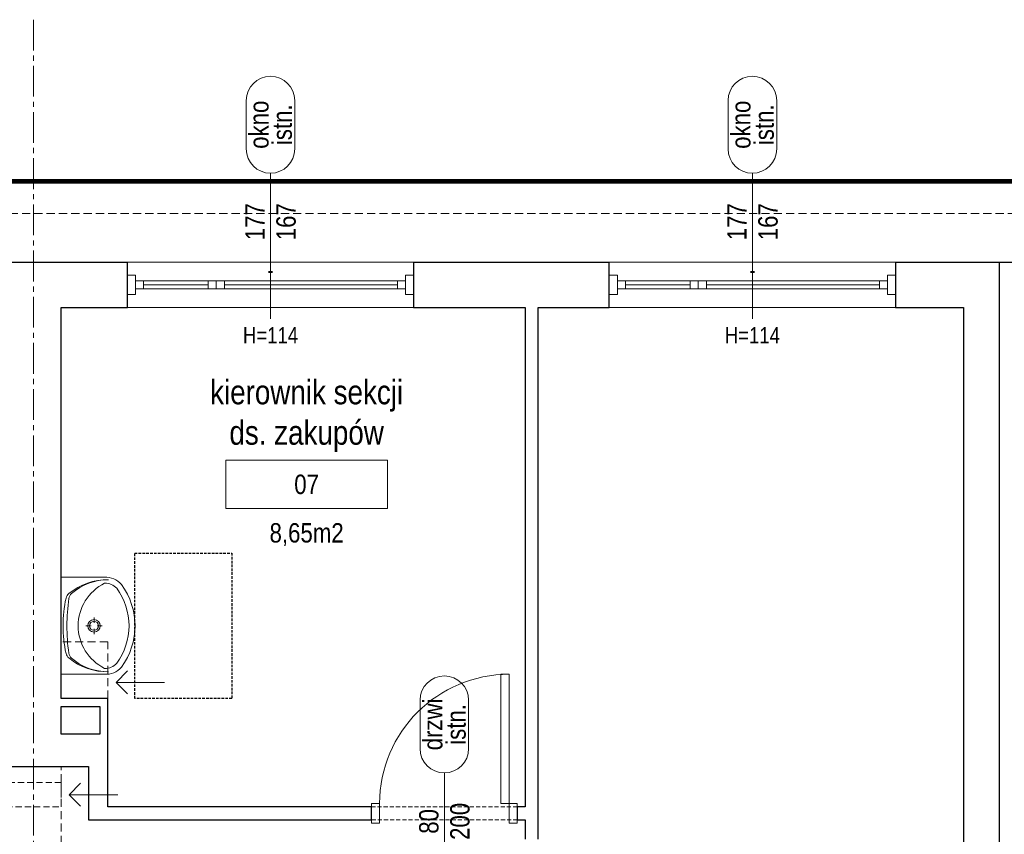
# Model space of a CAD drawing. Header units: millimetres. Extents: x -53179 to 121817, y -123620 to 254214.
# Tile 11 of 256: x 11814 to 17902, y -90620 to -85580. Entities that reach past the tile are written whole.
import ezdxf
from ezdxf.enums import TextEntityAlignment as Align

# ---------------------------------------------------------------- set-up
doc = ezdxf.new("R2010")
doc.units = ezdxf.units.MM
for name, pattern in [('xref_ACAD-LSN_dyspozytornia_PW_rzuty_12$0$CENTER2', [28.575, 19.05, -3.175, 3.175, -3.175]), ('xref_ACAD-LSN_dyspozytornia_PW_rzuty_12$0$DASHED', [19.05, 12.7, -6.35]), ('xref_ACAD-LSN_dyspozytornia_PW_rzuty_12$0$HIDDEN2', [4.7625, 3.175, -1.5875])]:
    doc.linetypes.add(name, pattern=pattern)
for name, color, linetype, lineweight in [('xref', 8, 'Continuous', 13), ('xref_ACAD-LSN_dyspozytornia_PW_rzuty_12$0$A drzwi płytowe', 8, 'Continuous', 9), ('xref_ACAD-LSN_dyspozytornia_PW_rzuty_12$0$A opis pom', 8, 'Continuous', 9), ('xref_ACAD-LSN_dyspozytornia_PW_rzuty_12$0$A opis pom pow', 8, 'Continuous', 9), ('xref_ACAD-LSN_dyspozytornia_PW_rzuty_12$0$A opis stolarka', 8, 'Continuous', 9), ('xref_ACAD-LSN_dyspozytornia_PW_rzuty_12$0$A opis stolarka NWD typ', 8, 'Continuous', 9), ('xref_ACAD-LSN_dyspozytornia_PW_rzuty_12$0$A opis stolarka NWD wyposażenie', 8, 'Continuous', 9), ('xref_ACAD-LSN_dyspozytornia_PW_rzuty_12$0$A opis technologia', 8, 'Continuous', 13), ('xref_ACAD-LSN_dyspozytornia_PW_rzuty_12$0$A widok wyżej', 8, 'xref_ACAD-LSN_dyspozytornia_PW_rzuty_12$0$DASHED', 9), ('xref_ACAD-LSN_dyspozytornia_PW_rzuty_12$0$A wyposazenie sanitarne', 8, 'Continuous', 9), ('xref_ACAD-LSN_dyspozytornia_PW_rzuty_12$0$A zakres', 8, 'Continuous', 13), ('xref_ACAD-LSN_dyspozytornia_PW_rzuty_12$0$A-Glaz', 8, 'Continuous', 9), ('xref_ACAD-LSN_dyspozytornia_PW_rzuty_12$0$A-Wall', 8, 'Continuous', 25), ('xref_ACAD-LSN_dyspozytornia_PW_rzuty_12$0$IS kanaly wentylacyjne', 8, 'xref_ACAD-LSN_dyspozytornia_PW_rzuty_12$0$DASHED', 9), ('xref_ACAD-LSN_dyspozytornia_PW_rzuty_12$0$IS wentylacja kratki istniejace', 8, 'Continuous', 9), ('xref_ACAD-LSN_dyspozytornia_PW_rzuty_12$0$S-Grid-Iden', 8, 'xref_ACAD-LSN_dyspozytornia_PW_rzuty_12$0$CENTER2', 9)]:
    doc.layers.add(name, color=color, linetype=linetype, lineweight=lineweight)
doc.layers.add('xref_ACAD-LSN_dyspozytornia_PW_rzuty_12$0$A opis ppoż drzwi', color=8, linetype='Continuous', lineweight=13, transparency=0.25)
doc.layers.add('xref_ACAD-LSN_dyspozytornia_PW_rzuty_12$0$A opis ppoż okna', color=8, linetype='Continuous', lineweight=13, transparency=0.25)
doc.styles.add('xref_ACAD-LSN_dyspozytornia_PW_rzuty_12$0$STYL ASA', font='ARIALN.TTF')

# ---------------------------------------------------------------- blocks, each defined once
blk = doc.blocks.new('xref_ACAD-LSN_dyspozytornia_PW_rzuty_12$0$umywalka 60x45')
at = {"color": 0, "lineweight": -2, "ltscale": 0.15}
for p, q in [((-30, 0), (30, 0)), ((-30, 0), (-30, -26.7)), ((9.45, 0), (-9.45, 0)), ((30, 0), (30, -26.7)), ((-0.01, -15.32), (-0.01, -18.52)), ((-1.86, -20.37), (-5.07, -20.37)), ((-0.01, -22.22), (-0.01, -25.42)), ((5.04, -20.37), (1.84, -20.37))]:
    blk.add_line(p, q, dxfattribs=at)
at = {"ltscale": 0.15}
blk.add_lwpolyline([(-26.31, -26.95, 0.236063), (-23.21, -34.38, 0.329715), (23.21, -34.38, 0.236063), (26.31, -26.95, 0.623035)], format="xyb", close=True, dxfattribs=at)
blk.add_lwpolyline([(-30, -26.7, 0.239105), (-25.52, -37.28, 0.331406), (25.52, -37.28, 0.239105), (30, -26.7)], format="xyb", dxfattribs=at)
at = {"color": 0, "lineweight": -2, "ltscale": 0.15}
for radius in [3.89, 2.78]:
    blk.add_circle((-0.01, -20.37), radius, dxfattribs=at)
for centre, radius, start, end in [((9.28, -28.68), 37.74, 140.66478, 180.90725), ((-16.21, -9.73), 5, 97.83045, 138.52449), ((-16.04, -7.93), 5, 102.69402, 140.66478), ((-0.64, -76.32), 75.1, 89.48972, 102.69402), ((0.57, -131.79), 128.2, 90.24498, 97.83045), ((0.57, -76.32), 75.1, 77.22851, 90.43281), ((-0.72, -131.79), 128.2, 82.09208, 89.67755), ((16.23, -9.76), 5, 41.39803, 82.09208), ((16.06, -7.95), 5, 39.25775, 77.22851), ((-9.28, -28.67), 37.74, 359.01528, 39.25775), ((5.44, -28.88), 33.9, 138.52449, 180.67671), ((-5.45, -28.87), 33.9, 359.24582, 41.39804)]:
    blk.add_arc(centre, radius, start, end, dxfattribs=at)
at = {"layer": 'Defpoints', "linetype": 'xref_ACAD-LSN_dyspozytornia_PW_rzuty_12$0$HIDDEN2', "ltscale": 0.5}
blk.add_lwpolyline([(-45, -45.56), (45, -45.56), (45, -105.56), (-45, -105.56)], close=True, dxfattribs=at)
blk = doc.blocks.new('xref_ACAD-LSN_dyspozytornia_PW_rzuty_12$0$blok do okna')
for points in [[(28.5, 2.5), (33.5, 2.5), (33.5, -2.5), (28.5, -2.5)], [(33.5, 2.5), (38.5, 2.5), (38.5, -2.5), (33.5, -2.5)]]:
    blk.add_lwpolyline(points, close=True)
for points in [[(-78.5, 0), (28.5, 0)], [(38.5, 0), (78.5, 0)]]:
    blk.add_lwpolyline(points)
blk = doc.blocks.new('xref_ACAD-LSN_dyspozytornia_PW_rzuty_12$0$wtag_UP')
at = {"transparency": 33554687, "elevation": 0}
for points in [[(0, 30), (0, -30)], [(0, -30), (0, -60)]]:
    blk.add_lwpolyline(points, dxfattribs=at)
at = {"layer": 'xref_ACAD-LSN_dyspozytornia_PW_rzuty_12$0$A opis stolarka NWD typ', "transparency": 33554687, "elevation": 0}
blk.add_lwpolyline([(15, 75, 1), (-15, 75), (-15, 45, 1), (15, 45)], format="xyb", close=True, dxfattribs=at)
at = {"ltscale": 0.1, "transparency": 33554687, "style": 'xref_ACAD-LSN_dyspozytornia_PW_rzuty_12$0$STYL ASA'}
blk.add_attdef('WINDOWS:SZEROKOŚĆ', text='', height=12, rotation=90, dxfattribs=at).set_placement((0, 0), align=Align.BOTTOM_CENTER)
blk.add_attdef('WINDOWS:WYSOKOŚĆ', text='', height=12, rotation=90, dxfattribs=at).set_placement((3.6, 0), align=Align.TOP_CENTER)
blk.add_attdef('WINDOWS:PARAPET', text='', height=10, dxfattribs=at).set_placement((0, -70.22, 0), align=Align.MIDDLE_CENTER)
at = {"layer": 'xref_ACAD-LSN_dyspozytornia_PW_rzuty_12$0$A opis ppoż okna', "ltscale": 0.1, "transparency": 33554687, "style": 'xref_ACAD-LSN_dyspozytornia_PW_rzuty_12$0$STYL ASA'}
blk.add_attdef('WINDOWS:PPOŻ', text='', height=10, dxfattribs=at).set_placement((0, -30, 0), align=Align.MIDDLE_CENTER)
at = {"layer": 'xref_ACAD-LSN_dyspozytornia_PW_rzuty_12$0$A opis stolarka NWD typ', "ltscale": 0.1, "transparency": 33554687, "style": 'xref_ACAD-LSN_dyspozytornia_PW_rzuty_12$0$STYL ASA'}
blk.add_attdef('WINDOWS:PODTYP', text='', height=12, rotation=90, dxfattribs=at).set_placement((1.2, 60), align=Align.TOP_CENTER)
blk.add_attdef('WINDOWS:TYP', text='', height=12, rotation=90, dxfattribs=at).set_placement((2.4, 60), align=Align.BOTTOM_CENTER)
blk = doc.blocks.new('xref_ACAD-LSN_dyspozytornia_PW_rzuty_12$0$środek')
blk.add_line((0, 0), (0, -10))
blk = doc.blocks.new('xref_ACAD-LSN_dyspozytornia_PW_rzuty_12$0$ddtag_UP')
at = {"transparency": 33554687}
blk.add_lwpolyline([(0, 30), (0, -30)], dxfattribs=at)
at = {"layer": 'xref_ACAD-LSN_dyspozytornia_PW_rzuty_12$0$A opis stolarka NWD typ', "transparency": 33554687}
blk.add_lwpolyline([(-15, 75, -1), (15, 75), (15, 45, -1), (-15, 45)], format="xyb", close=True, dxfattribs=at)
at = {"ltscale": 0.1, "transparency": 33554687, "style": 'xref_ACAD-LSN_dyspozytornia_PW_rzuty_12$0$STYL ASA'}
blk.add_attdef('DOORS:SZEROKOŚĆ', text='', height=12, rotation=90, dxfattribs=at).set_placement((0, 0, 0), align=Align.BOTTOM_CENTER)
blk.add_attdef('DOORS:WYSOKOŚĆ', text='', height=12, rotation=90, dxfattribs=at).set_placement((3.6, 0, 0), align=Align.TOP_CENTER)
blk.add_attdef('DOORS:AKUSTYKA', text='', height=10, dxfattribs=at).set_placement((0, -49), align=Align.MIDDLE_CENTER)
at = {"layer": 'xref_ACAD-LSN_dyspozytornia_PW_rzuty_12$0$A opis ppoż drzwi', "ltscale": 0.1, "transparency": 33554687, "style": 'xref_ACAD-LSN_dyspozytornia_PW_rzuty_12$0$STYL ASA'}
blk.add_attdef('DOORS:PPOŻ', text='', height=10, dxfattribs=at).set_placement((0, -36), align=Align.MIDDLE_CENTER)
at = {"layer": 'xref_ACAD-LSN_dyspozytornia_PW_rzuty_12$0$A opis stolarka NWD typ', "ltscale": 0.1, "transparency": 33554687, "style": 'xref_ACAD-LSN_dyspozytornia_PW_rzuty_12$0$STYL ASA'}
blk.add_attdef('DOORS:PODTYP', text='', height=12, rotation=90, dxfattribs=at).set_placement((1.2, 60, 0), align=Align.TOP_CENTER)
blk.add_attdef('DOORS:TYP', text='', height=12, rotation=90, dxfattribs=at).set_placement((2.4, 60, 0), align=Align.BOTTOM_CENTER)
at = {"layer": 'xref_ACAD-LSN_dyspozytornia_PW_rzuty_12$0$A opis stolarka NWD wyposażenie', "ltscale": 0.1, "transparency": 33554687, "style": 'xref_ACAD-LSN_dyspozytornia_PW_rzuty_12$0$STYL ASA'}
blk.add_attdef('DOORS:WYPOSAŻENIE', text='', height=10, dxfattribs=at).set_placement((0, -22), align=Align.MIDDLE_CENTER)
blk = doc.blocks.new('xref_ACAD-LSN_dyspozytornia_PW_rzuty_12$0$tag wn')
blk.add_lwpolyline([(-25, -7.5), (25, -7.5), (25, 7.5), (-25, 7.5)], close=True)
at = {"style": 'xref_ACAD-LSN_dyspozytornia_PW_rzuty_12$0$STYL ASA'}
blk.add_attdef('ROOM:NO', text='', height=6, dxfattribs=at).set_placement((0, 0), align=Align.MIDDLE_CENTER)
at = {"layer": 'xref_ACAD-LSN_dyspozytornia_PW_rzuty_12$0$A opis pom pow', "style": 'xref_ACAD-LSN_dyspozytornia_PW_rzuty_12$0$STYL ASA'}
blk.add_attdef('ROOM:AREA', text='', height=6, dxfattribs=at).set_placement((0, -15), align=Align.MIDDLE_CENTER)
blk = doc.blocks.new('xref_ACAD-LSN_dyspozytornia_PW_rzuty_12')
at = {"layer": 'xref_ACAD-LSN_dyspozytornia_PW_rzuty_12$0$A drzwi płytowe', "linetype": 'Continuous', "lineweight": 9}
blk.add_lwpolyline([(68945.68, 81646.22), (68940.68, 81646.22), (68940.68, 81726.22), (68945.68, 81726.22)], close=True, dxfattribs=at)
at = {"layer": 'xref_ACAD-LSN_dyspozytornia_PW_rzuty_12$0$A drzwi płytowe', "linetype": 'Continuous', "lineweight": 9, "ltscale": 0.2}
for points in [[(68865.68, 81634.22), (68860.68, 81634.22), (68860.68, 81646.22), (68865.68, 81646.22)], [(68945.68, 81634.22), (68950.68, 81634.22), (68950.68, 81646.22), (68945.68, 81646.22)]]:
    blk.add_lwpolyline(points, close=True, dxfattribs=at)
at = {"layer": 'xref_ACAD-LSN_dyspozytornia_PW_rzuty_12$0$A drzwi płytowe', "linetype": 'Continuous', "lineweight": 9, "ltscale": 0.2, "extrusion": (0, 0, -1)}
blk.add_arc((-68945.68, 81646.22), 80, 0, 90, dxfattribs=at)
at = {"layer": 'xref_ACAD-LSN_dyspozytornia_PW_rzuty_12$0$A widok wyżej', "linetype": 'xref_ACAD-LSN_dyspozytornia_PW_rzuty_12$0$DASHED', "lineweight": 9, "ltscale": 0.2}
for p, q in [((68886.68, 81981.22), (68709.68, 81981.22)), ((69184.68, 81981.22), (69007.68, 81981.22)), ((68709.68, 81953.22), (68886.68, 81953.22)), ((69007.68, 81953.22), (69184.68, 81953.22)), ((68950.68, 81644.22), (68860.68, 81644.22)), ((68860.68, 81636.22), (68950.68, 81636.22))]:
    blk.add_line(p, q, dxfattribs=at)
at = {"layer": 'xref_ACAD-LSN_dyspozytornia_PW_rzuty_12$0$A widok wyżej', "ltscale": 0.4}
for points in [[(65352.68, 82011.22), (72855.68, 82011.22)], [(68697.68, 81711.22), (68697.68, 81746.22), (68668.68, 81746.22)], [(68668.68, 81522.22), (68668.68, 81669.22)]]:
    blk.add_lwpolyline(points, dxfattribs=at)
at = {"layer": 'xref_ACAD-LSN_dyspozytornia_PW_rzuty_12$0$A zakres', "linetype": 'xref_ACAD-LSN_dyspozytornia_PW_rzuty_12$0$DASHED', "const_width": 3}
blk.add_lwpolyline([(67446.18, 82031.22), (67446.18, 80639.22), (72869.68, 80639.22), (72869.68, 82031.22)], close=True, dxfattribs=at)
at = {"layer": 'xref_ACAD-LSN_dyspozytornia_PW_rzuty_12$0$A-Glaz', "linetype": 'Continuous', "lineweight": 9}
for p, q in [((68886.68, 81981.22), (68709.68, 81981.22)), ((69184.68, 81981.22), (69007.68, 81981.22)), ((68719.68, 81964.72), (68719.68, 81969.72)), ((68876.68, 81964.72), (68876.68, 81969.72)), ((69017.68, 81964.72), (69017.68, 81969.72)), ((69174.68, 81964.72), (69174.68, 81969.72)), ((68886.68, 81953.22), (68709.68, 81953.22)), ((69184.68, 81953.22), (69007.68, 81953.22))]:
    blk.add_line(p, q, dxfattribs=at)
for points in [[(68714.68, 81973.22), (68709.68, 81973.22), (68709.68, 81961.22), (68714.68, 81961.22)], [(68881.68, 81964.72), (68881.68, 81969.72), (68714.68, 81969.72), (68714.68, 81964.72)], [(68881.68, 81973.22), (68886.68, 81973.22), (68886.68, 81961.22), (68881.68, 81961.22)], [(69012.68, 81973.22), (69007.68, 81973.22), (69007.68, 81961.22), (69012.68, 81961.22)], [(69179.68, 81964.72), (69179.68, 81969.72), (69012.68, 81969.72), (69012.68, 81964.72)], [(69179.68, 81973.22), (69184.68, 81973.22), (69184.68, 81961.22), (69179.68, 81961.22)]]:
    blk.add_lwpolyline(points, close=True, dxfattribs=at)
at = {"layer": 'xref_ACAD-LSN_dyspozytornia_PW_rzuty_12$0$A-Wall', "linetype": 'Continuous', "lineweight": 25}
for p, q in [((68588.68, 81981.22), (68709.68, 81981.22)), ((68709.68, 81953.22), (68709.68, 81981.22)), ((68886.68, 81981.22), (69007.68, 81981.22)), ((68886.68, 81981.22), (68886.68, 81953.22)), ((69007.68, 81953.22), (69007.68, 81981.22)), ((69184.68, 81981.22), (69345.68, 81981.22)), ((69184.68, 81981.22), (69184.68, 81953.22)), ((68668.68, 81953.22), (68709.68, 81953.22)), ((68668.68, 81711.22), (68668.68, 81953.22)), ((68886.68, 81953.22), (68955.68, 81953.22)), ((68955.68, 81953.22), (68955.68, 81644.22)), ((68963.68, 81953.22), (69007.68, 81953.22)), ((68963.68, 81624.22), (68963.68, 81953.22)), ((69184.68, 81953.22), (69226.68, 81953.22)), ((69226.68, 81953.22), (69226.68, 81251.22)), ((68697.68, 81711.22), (68668.68, 81711.22)), ((68668.68, 81706.22), (68692.68, 81706.22)), ((68668.68, 81689.22), (68668.68, 81706.22)), ((68692.68, 81706.22), (68692.68, 81689.22)), ((68697.68, 81669.22), (68697.68, 81711.22)), ((68692.68, 81689.22), (68668.68, 81689.22)), ((68501.68, 81669.22), (68685.68, 81669.22)), ((68685.68, 81669.22), (68685.68, 81636.22)), ((68697.68, 81644.22), (68697.68, 81669.22)), ((68860.68, 81644.22), (68697.68, 81644.22)), ((68860.68, 81636.22), (68860.68, 81644.22)), ((68955.68, 81644.22), (68950.68, 81644.22)), ((68950.68, 81644.22), (68950.68, 81636.22)), ((68685.68, 81636.22), (68860.68, 81636.22)), ((68950.68, 81636.22), (68955.68, 81636.22)), ((68955.68, 81636.22), (68955.68, 81624.22))]:
    blk.add_line(p, q, dxfattribs=at)
at = {"layer": 'xref_ACAD-LSN_dyspozytornia_PW_rzuty_12$0$A-Wall'}
blk.add_lwpolyline([(69248.68, 81981.22), (69248.68, 81185.22)], dxfattribs=at)
at = {"layer": 'xref_ACAD-LSN_dyspozytornia_PW_rzuty_12$0$IS kanaly wentylacyjne', "ltscale": 0.3}
blk.add_lwpolyline([(68297.68, 81644.22), (68668.68, 81644.22), (68668.68, 81659.22), (68297.68, 81659.22)], dxfattribs=at)
at = {"layer": 'xref_ACAD-LSN_dyspozytornia_PW_rzuty_12$0$IS kanaly wentylacyjne', "linetype": 'ByBlock', "ltscale": 0.3}
for points in [[(68680.76, 81658.79), (68673.68, 81651.72), (68680.76, 81644.65)], [(68673.68, 81651.72), (68703.68, 81651.72)]]:
    blk.add_lwpolyline(points, dxfattribs=at)
at = {"layer": 'xref_ACAD-LSN_dyspozytornia_PW_rzuty_12$0$IS wentylacja kratki istniejace'}
for points in [[(68709.76, 81728.29), (68702.68, 81721.22), (68709.76, 81714.15)], [(68702.68, 81721.22), (68732.68, 81721.22)]]:
    blk.add_lwpolyline(points, dxfattribs=at)
at = {"layer": 'xref_ACAD-LSN_dyspozytornia_PW_rzuty_12$0$S-Grid-Iden'}
blk.add_lwpolyline([(68651.68, 82131.22), (68651.68, 80539.22)], dxfattribs=at)
at = {"layer": 'xref_ACAD-LSN_dyspozytornia_PW_rzuty_12$0$A drzwi płytowe', "linetype": 'Continuous', "lineweight": 9, "ltscale": 0.2, "extrusion": (0, 0, -1), "zscale": -1}
blk.add_blockref('xref_ACAD-LSN_dyspozytornia_PW_rzuty_12$0$środek', (-68905.68, 81640.22), dxfattribs=at)
at = {"layer": 'xref_ACAD-LSN_dyspozytornia_PW_rzuty_12$0$A opis pom', "linetype": 'Continuous', "lineweight": 9, "xscale": 2, "yscale": 2, "zscale": 2}
blk.add_blockref('xref_ACAD-LSN_dyspozytornia_PW_rzuty_12$0$tag wn', (68820.51, 81843.74), dxfattribs=at).add_auto_attribs({'ROOM:NO': '07', 'ROOM:AREA': '8,65m2'})
at = {"layer": 'xref_ACAD-LSN_dyspozytornia_PW_rzuty_12$0$A opis stolarka', "linetype": 'Continuous', "lineweight": 9}
ref = blk.add_blockref('xref_ACAD-LSN_dyspozytornia_PW_rzuty_12$0$wtag_UP', (68798.18, 82006.22, 0), dxfattribs=at)
ref.add_attrib('WINDOWS:TYP', 'okno', dxfattribs={"layer": 'xref_ACAD-LSN_dyspozytornia_PW_rzuty_12$0$A opis stolarka NWD typ', "ltscale": 0.1, "height": 12, "rotation": 90, "style": 'xref_ACAD-LSN_dyspozytornia_PW_rzuty_12$0$STYL ASA'}).set_placement((68800.58, 82066.22, 0), align=Align.BOTTOM_CENTER)
ref.add_attrib('WINDOWS:PODTYP', 'istn.', dxfattribs={"layer": 'xref_ACAD-LSN_dyspozytornia_PW_rzuty_12$0$A opis stolarka NWD typ', "ltscale": 0.1, "height": 12, "rotation": 90, "style": 'xref_ACAD-LSN_dyspozytornia_PW_rzuty_12$0$STYL ASA'}).set_placement((68799.38, 82066.22, 0), align=Align.TOP_CENTER)
ref.add_attrib('WINDOWS:SZEROKOŚĆ', '177', dxfattribs={"layer": '0', "ltscale": 0.1, "height": 12, "rotation": 90, "style": 'xref_ACAD-LSN_dyspozytornia_PW_rzuty_12$0$STYL ASA'}).set_placement((68798.18, 82006.22, 0), align=Align.BOTTOM_CENTER)
ref.add_attrib('WINDOWS:WYSOKOŚĆ', '167', dxfattribs={"layer": '0', "ltscale": 0.1, "height": 12, "rotation": 90, "style": 'xref_ACAD-LSN_dyspozytornia_PW_rzuty_12$0$STYL ASA'}).set_placement((68801.78, 82006.22, 0), align=Align.TOP_CENTER)
ref.add_attrib('WINDOWS:PPOŻ', '-', dxfattribs={"layer": 'xref_ACAD-LSN_dyspozytornia_PW_rzuty_12$0$A opis ppoż okna', "ltscale": 0.1, "height": 10, "style": 'xref_ACAD-LSN_dyspozytornia_PW_rzuty_12$0$STYL ASA'}).set_placement((68798.18, 81976.22), align=Align.MIDDLE_CENTER)
ref.add_attrib('WINDOWS:PARAPET', 'H=114', dxfattribs={"layer": '0', "ltscale": 0.1, "height": 10, "style": 'xref_ACAD-LSN_dyspozytornia_PW_rzuty_12$0$STYL ASA'}).set_placement((68798.18, 81936), align=Align.MIDDLE_CENTER)
ref = blk.add_blockref('xref_ACAD-LSN_dyspozytornia_PW_rzuty_12$0$wtag_UP', (69096.18, 82006.22, 0), dxfattribs=at)
ref.add_attrib('WINDOWS:TYP', 'okno', dxfattribs={"layer": 'xref_ACAD-LSN_dyspozytornia_PW_rzuty_12$0$A opis stolarka NWD typ', "ltscale": 0.1, "height": 12, "rotation": 90, "style": 'xref_ACAD-LSN_dyspozytornia_PW_rzuty_12$0$STYL ASA'}).set_placement((69098.58, 82066.22, 0), align=Align.BOTTOM_CENTER)
ref.add_attrib('WINDOWS:PODTYP', 'istn.', dxfattribs={"layer": 'xref_ACAD-LSN_dyspozytornia_PW_rzuty_12$0$A opis stolarka NWD typ', "ltscale": 0.1, "height": 12, "rotation": 90, "style": 'xref_ACAD-LSN_dyspozytornia_PW_rzuty_12$0$STYL ASA'}).set_placement((69097.38, 82066.22, 0), align=Align.TOP_CENTER)
ref.add_attrib('WINDOWS:SZEROKOŚĆ', '177', dxfattribs={"layer": '0', "ltscale": 0.1, "height": 12, "rotation": 90, "style": 'xref_ACAD-LSN_dyspozytornia_PW_rzuty_12$0$STYL ASA'}).set_placement((69096.18, 82006.22, 0), align=Align.BOTTOM_CENTER)
ref.add_attrib('WINDOWS:WYSOKOŚĆ', '167', dxfattribs={"layer": '0', "ltscale": 0.1, "height": 12, "rotation": 90, "style": 'xref_ACAD-LSN_dyspozytornia_PW_rzuty_12$0$STYL ASA'}).set_placement((69099.78, 82006.22, 0), align=Align.TOP_CENTER)
ref.add_attrib('WINDOWS:PPOŻ', '-', dxfattribs={"layer": 'xref_ACAD-LSN_dyspozytornia_PW_rzuty_12$0$A opis ppoż okna', "ltscale": 0.1, "height": 10, "style": 'xref_ACAD-LSN_dyspozytornia_PW_rzuty_12$0$STYL ASA'}).set_placement((69096.18, 81976.22), align=Align.MIDDLE_CENTER)
ref.add_attrib('WINDOWS:PARAPET', 'H=114', dxfattribs={"layer": '0', "ltscale": 0.1, "height": 10, "style": 'xref_ACAD-LSN_dyspozytornia_PW_rzuty_12$0$STYL ASA'}).set_placement((69096.18, 81936), align=Align.MIDDLE_CENTER)
ref = blk.add_blockref('xref_ACAD-LSN_dyspozytornia_PW_rzuty_12$0$ddtag_UP', (68905.68, 81635.22), dxfattribs=at)
ref.add_attrib('DOORS:AKUSTYKA', '-', dxfattribs={"layer": '0', "ltscale": 0.1, "height": 10, "style": 'xref_ACAD-LSN_dyspozytornia_PW_rzuty_12$0$STYL ASA'}).set_placement((68905.68, 81586.22), align=Align.MIDDLE_CENTER)
ref.add_attrib('DOORS:PPOŻ', '-', dxfattribs={"layer": 'xref_ACAD-LSN_dyspozytornia_PW_rzuty_12$0$A opis ppoż drzwi', "ltscale": 0.1, "height": 10, "style": 'xref_ACAD-LSN_dyspozytornia_PW_rzuty_12$0$STYL ASA'}).set_placement((68905.68, 81599.22), align=Align.MIDDLE_CENTER)
ref.add_attrib('DOORS:WYSOKOŚĆ', '200', dxfattribs={"layer": '0', "ltscale": 0.1, "height": 12, "rotation": 90, "style": 'xref_ACAD-LSN_dyspozytornia_PW_rzuty_12$0$STYL ASA'}).set_placement((68909.28, 81635.22, 0), align=Align.TOP_CENTER)
ref.add_attrib('DOORS:SZEROKOŚĆ', '80', dxfattribs={"layer": '0', "ltscale": 0.1, "height": 12, "rotation": 90, "style": 'xref_ACAD-LSN_dyspozytornia_PW_rzuty_12$0$STYL ASA'}).set_placement((68905.68, 81635.22, 0), align=Align.BOTTOM_CENTER)
ref.add_attrib('DOORS:PODTYP', 'istn.', dxfattribs={"layer": 'xref_ACAD-LSN_dyspozytornia_PW_rzuty_12$0$A opis stolarka NWD typ', "ltscale": 0.1, "height": 12, "rotation": 90, "style": 'xref_ACAD-LSN_dyspozytornia_PW_rzuty_12$0$STYL ASA'}).set_placement((68906.88, 81695.22, 0), align=Align.TOP_CENTER)
ref.add_attrib('DOORS:TYP', 'drzwi', dxfattribs={"layer": 'xref_ACAD-LSN_dyspozytornia_PW_rzuty_12$0$A opis stolarka NWD typ', "ltscale": 0.1, "height": 12, "rotation": 90, "style": 'xref_ACAD-LSN_dyspozytornia_PW_rzuty_12$0$STYL ASA'}).set_placement((68908.08, 81695.22, 0), align=Align.BOTTOM_CENTER)
ref.add_attrib('DOORS:WYPOSAŻENIE', '-', dxfattribs={"layer": 'xref_ACAD-LSN_dyspozytornia_PW_rzuty_12$0$A opis stolarka NWD wyposażenie', "ltscale": 0.1, "height": 10, "style": 'xref_ACAD-LSN_dyspozytornia_PW_rzuty_12$0$STYL ASA'}).set_placement((68905.68, 81613.22), align=Align.MIDDLE_CENTER)
at = {"layer": 'xref_ACAD-LSN_dyspozytornia_PW_rzuty_12$0$A wyposazenie sanitarne', "rotation": 89.99999999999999}
blk.add_blockref('xref_ACAD-LSN_dyspozytornia_PW_rzuty_12$0$umywalka 60x45', (68668.68, 81756.22), dxfattribs=at)
at = {"layer": 'xref_ACAD-LSN_dyspozytornia_PW_rzuty_12$0$A-Glaz', "linetype": 'Continuous', "lineweight": 9, "rotation": 180}
for p in [(68798.18, 81967.22), (69096.18, 81967.22)]:
    blk.add_blockref('xref_ACAD-LSN_dyspozytornia_PW_rzuty_12$0$blok do okna', p, dxfattribs=at)
at = {"layer": 'xref_ACAD-LSN_dyspozytornia_PW_rzuty_12$0$A opis technologia', "insert": (68820.51, 81863.74), "char_height": 15, "attachment_point": 8, "style": 'xref_ACAD-LSN_dyspozytornia_PW_rzuty_12$0$STYL ASA'}
blk.add_mtext_dynamic_manual_height_columns('kierownik sekcji ds. zakupów', width=125.6286, gutter_width=1, heights=[0], dxfattribs=at)

msp = doc.modelspace()

# ---------------------------------------------------------------- block references
at = {"layer": 'xref', "xscale": 10, "yscale": 10, "zscale": 10}
msp.add_blockref('xref_ACAD-LSN_dyspozytornia_PW_rzuty_12', (-674616.8, -906892.2), dxfattribs=at)

doc.saveas('drawing.dxf')
